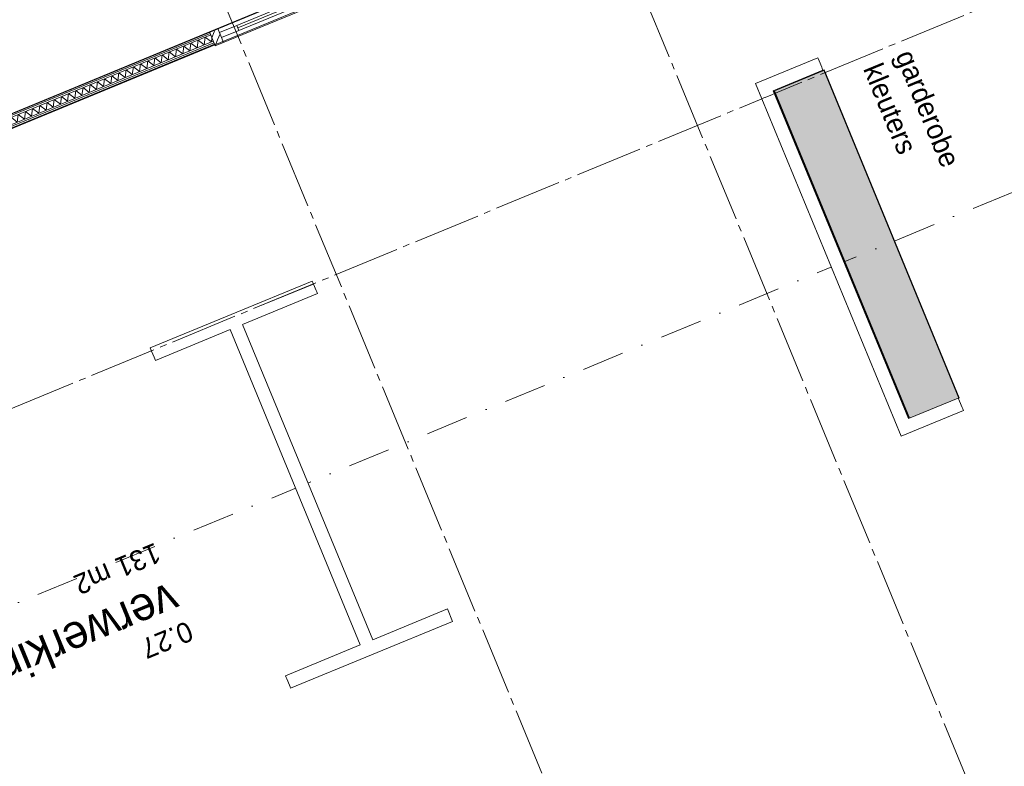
# Model space of a CAD drawing. Header units: millimetres. Extents: x -76965 to 1081933, y -21129 to 30747.
# Tile 101 of 114: x -21944 to -14638, y 10301 to 15839. Entities that reach past the tile are written whole.
import ezdxf
from ezdxf.enums import TextEntityAlignment as Align

# ---------------------------------------------------------------- set-up
doc = ezdxf.new("R2010")
doc.units = ezdxf.units.MM
doc.header["$MEASUREMENT"] = 0
for name, pattern in [('B0204', [650, 500, -50, 50, -50]), ('B0302', [625.500011, 313.000011, -156.25, 0, -156.25]), ('Wipeout_Contour', [1000, 0, -1000])]:
    doc.linetypes.add(name, pattern=pattern)
for name, color, linetype in [('007 Stramien', 7, 'Continuous'), ('022 Binnenwanden', 7, 'Continuous'), ('022 Binnenwanden 2D arcering', 7, 'Continuous'), ('022 Binnenwanden Afdek-arcering', 7, 'Continuous'), ('022 Binnenwanden Deuren', 7, 'Continuous'), ('022 Binnenwanden Doorsnede-arcering', 7, 'Continuous'), ('022 Binnenwanden Laagscheidingslijnen', 7, 'Continuous'), ('079 Vaste inrichting', 7, 'Continuous'), ('079 Vaste inrichting Afdek-arcering', 7, 'Continuous'), ('102 Teksten ruimten _ Zones', 7, 'Continuous'), ('102 Teksten ruimten _ Zones Zone omranding', 7, 'Continuous'), ('102 Teksten ruimten _ Zones Zone tekst', 7, 'Continuous'), ('121 Drsn-en gevelaanduidingen', 7, 'Continuous'), ('160 Presentatie_Aankleding 2D', 7, 'Continuous')]:
    doc.layers.add(name, color=color, linetype=linetype)
doc.styles.add('GENERATED_STYLE_1', font='txt')
doc.styles.add('GENERATED_STYLE_2', font='txt')
doc.dimstyles.new('GENERATED_STYLE__1', dxfattribs={"dimtxt": 300, "dimasz": 71.25, "dimexe": 0.18, "dimexo": 0, "dimgap": 0.09, "dimtad": 1, "dimdec": 0, "dimzin": 0, "dimdsep": 46, "dimtxsty": 'GENERATED_STYLE_1', "dimblk": 'ARROWHEAD_6', "dimblk1": 'ARROWHEAD_6', "dimblk2": 'ARROWHEAD_6', "dimcen": 0.09, "dimclrd": 1, "dimclre": 1, "dimclrt": 2, "dimadec": 1, "dimazin": 0, "dimtfac": 1, "dimtdec": 4, "dimtmove": 0, "dimatfit": 3, "dimfxl": 1, "dimtolj": 1, "dimtzin": 0, "dimarcsym": 0})
pattern_1 = [(45, (0, 0), (-31.8198, 31.8198), [])]

# ---------------------------------------------------------------- blocks, each defined once
blk = doc.blocks.new('verwerkingszone_0.27_6_1', base_point=(-21959.1, 11116.7))
at = {"layer": '102 Teksten ruimten _ Zones Zone tekst', "color": 2, "lineweight": 0, "style": 'GENERATED_STYLE_1'}
for tag, height, p in [('ROOM_AREA', 150, (-20881.9, 11824.4)), ('ROOM_NAME', 250, (-20732, 11438.4)), ('ROOM_NUMBER', 150, (-20642.1, 11243.4))]:
    blk.add_attdef(tag, text='', height=height, rotation=202.42397, dxfattribs=at).set_placement(p, align=Align.TOP_LEFT)
blk = doc.blocks.new('Slab_3_1', base_point=(-15975.8, 15464.3))
at = {"layer": '079 Vaste inrichting Afdek-arcering', "linetype": 'Continuous', "lineweight": 0, "true_color": 0xffffff}
blk.add_hatch(color=7, dxfattribs=at).paths.add_polyline_path([(-15975.8, 15464.3), (-16345.6, 15311.7), (-15342, 12879.7), (-14972.2, 13032.3)])
at = {"layer": '079 Vaste inrichting', "linetype": 'Continuous', "flags": 128}
blk.add_lwpolyline([(-15975.8, 15464.3), (-16345.6, 15311.7), (-15342, 12879.7), (-14972.2, 13032.3)], close=True, dxfattribs=at)
blk = doc.blocks.new('*D80')
at = {"layer": '160 Presentatie_Aankleding 2D', "color": 1, "linetype": 'Continuous', "lineweight": 0}
for p, q in [((-74820.5, 712.4), (-74690.5, 766)), ((-74706.5, 718.8), (-74804.5, 759.6)), ((-74776.9, 791.2), (-74755.5, 739.2)), ((-74755.5, 739.2), (-74007.8, -1072.6)), ((-74072.8, -1099.4), (-73942.8, -1045.8)), ((-73958.9, -1093), (-74056.8, -1052.2)), ((-74007.8, -1072.6), (-71387.2, -7423.1))]:
    blk.add_line(p, q, dxfattribs=at)
at = {"layer": '160 Presentatie_Aankleding 2D', "color": 2, "lineweight": 0, "insert": (-74521.9, 330.3), "char_height": 300, "attachment_point": 7, "rotation": 292.42397, "style": 'GENERATED_STYLE_1'}
blk.add_mtext('\\A1;{\\fArial|b0|i0|c0|p38;1.960}', dxfattribs=at)
blk = doc.blocks.new('ARROWHEAD_6')
at = {"color": 0, "linetype": 'Continuous', "lineweight": 0}
for p, q in [((0, 0), (-1, 0)), ((-0.5, -0.5), (0.5, 0.5))]:
    blk.add_line(p, q, dxfattribs=at)
blk = doc.blocks.new('*D81')
at = {"layer": '160 Presentatie_Aankleding 2D', "color": 1, "linetype": 'Continuous', "lineweight": 0}
for p, q in [((-73958.9, -1093), (-74056.8, -1052.2)), ((-74007.8, -1072.6), (-71387.2, -7423.1)), ((-71452.2, -7450), (-71322.2, -7396.3)), ((-71338.3, -7443.5), (-71436.2, -7402.8))]:
    blk.add_line(p, q, dxfattribs=at)
at = {"layer": '160 Presentatie_Aankleding 2D', "color": 2, "lineweight": 0, "insert": (-72837.7, -3750.9), "char_height": 300, "attachment_point": 7, "rotation": 292.42397, "style": 'GENERATED_STYLE_1'}
blk.add_mtext('\\A1;{\\fArial|b0|i0|c0|p38;6.870}', dxfattribs=at)
blk = doc.blocks.new('*D82')
at = {"layer": '160 Presentatie_Aankleding 2D', "color": 1, "linetype": 'Continuous', "lineweight": 0}
for p, q in [((-71452.2, -7450), (-71322.2, -7396.3)), ((-71338.3, -7443.5), (-71436.2, -7402.8)), ((-71387.2, -7423.1), (-69293, -12498)), ((-69244.1, -12518.4), (-69342, -12477.7))]:
    blk.add_line(p, q, dxfattribs=at)
at = {"layer": '160 Presentatie_Aankleding 2D', "color": 2, "lineweight": 0, "insert": (-70480.3, -9463.6), "char_height": 300, "attachment_point": 7, "rotation": 292.42397, "style": 'GENERATED_STYLE_1'}
blk.add_mtext('\\A1;{\\fArial|b0|i0|c0|p38;5.490}', dxfattribs=at)
blk = doc.blocks.new('*D83')
at = {"layer": '160 Presentatie_Aankleding 2D', "color": 1, "linetype": 'Continuous', "lineweight": 0}
for p, q in [((-69358, -12524.8), (-69228, -12471.2)), ((-69244.1, -12518.4), (-69342, -12477.7)), ((-69293, -12498), (-66596, -19033.6)), ((-66661, -19060.4), (-66531, -19006.8)), ((-66645, -19013.3), (-66547.1, -19054)), ((-66596, -19033.6), (-66574.6, -19085.6))]:
    blk.add_line(p, q, dxfattribs=at)
at = {"layer": '160 Presentatie_Aankleding 2D', "color": 2, "lineweight": 0, "insert": (-68084.7, -15268.8), "char_height": 300, "attachment_point": 7, "rotation": 292.42397, "style": 'GENERATED_STYLE_1'}
blk.add_mtext('\\A1;{\\fArial|b0|i0|c0|p38;7.070}', dxfattribs=at)
blk = doc.blocks.new('*D97')
at = {"layer": '160 Presentatie_Aankleding 2D', "color": 1, "linetype": 'Continuous', "lineweight": 0}
for p, q in [((-11379, 29418.1), (-11325.4, 29288.1)), ((-11372.6, 29304.1), (-11331.9, 29402)), ((-11300.2, 29374.5), (-11352.2, 29353.1)), ((-11352.2, 29353.1), (-40388.1, 17371.1)), ((-40408.5, 17322.1), (-40367.8, 17420.1)), ((-40388.1, 17371.1), (-74279.8, 3385.4))]:
    blk.add_line(p, q, dxfattribs=at)
at = {"layer": '160 Presentatie_Aankleding 2D', "color": 2, "lineweight": 0, "insert": (-25281.9, 23539.9), "char_height": 300, "attachment_point": 7, "rotation": 202.42397, "style": 'GENERATED_STYLE_1'}
blk.add_mtext('\\A1;{\\fArial|b0|i0|c0|p38;31.411}', dxfattribs=at)
blk = doc.blocks.new('*D98')
at = {"layer": '160 Presentatie_Aankleding 2D', "color": 1, "linetype": 'Continuous', "lineweight": 0}
for p, q in [((-11352.2, 29353.1), (-40388.1, 17371.1)), ((-40414.9, 17436.1), (-40361.3, 17306.1)), ((-40408.5, 17322.1), (-40367.8, 17420.1)), ((-40388.1, 17371.1), (-74279.8, 3385.4)), ((-74306.7, 3450.4), (-74253, 3320.4)), ((-74259.5, 3434.3), (-74300.2, 3336.4)), ((-74279.8, 3385.4), (-74331.8, 3363.9))]:
    blk.add_line(p, q, dxfattribs=at)
at = {"layer": '160 Presentatie_Aankleding 2D', "color": 2, "lineweight": 0, "insert": (-56731.7, 10561.8), "char_height": 300, "attachment_point": 7, "rotation": 202.42397, "style": 'GENERATED_STYLE_1'}
blk.add_mtext('\\A1;{\\fArial|b0|i0|c0|p38;36.664}', dxfattribs=at)
blk = doc.blocks.new('Cutting Plane_1_1', base_point=(-72305.7, -9263.1))
at = {"layer": '121 Drsn-en gevelaanduidingen', "color": 9, "linetype": 'B0302', "lineweight": 0}
blk.add_line((-72120.8, -9186.8), (-4016.7, 18917.1), dxfattribs=at)
blk = doc.blocks.new('*X1075')
at = {"layer": '022 Binnenwanden Doorsnede-arcering', "color": 250, "linetype": 'Continuous', "lineweight": 0, "true_color": 0x3f3f3f}
for p, q in [((-20574.6, 15652.5), (-20567, 15709.7)), ((-20521.2, 15674.5), (-20567, 15709.7)), ((-20734.7, 15586.4), (-20727.1, 15643.6)), ((-20681.3, 15608.4), (-20727.1, 15643.6)), ((-20681.3, 15608.4), (-20673.7, 15665.7)), ((-20627.9, 15630.4), (-20673.7, 15665.7)), ((-20627.9, 15630.4), (-20620.3, 15687.7)), ((-20574.6, 15652.5), (-20620.3, 15687.7)), ((-20521.2, 15674.5), (-20517.4, 15703.3)), ((-20894.8, 15520.3), (-20887.2, 15577.6)), ((-20841.4, 15542.4), (-20887.2, 15577.6)), ((-20841.4, 15542.4), (-20833.8, 15599.6)), ((-20788.1, 15564.4), (-20833.8, 15599.6)), ((-20788.1, 15564.4), (-20780.4, 15621.6)), ((-20734.7, 15586.4), (-20780.4, 15621.6)), ((-21108.3, 15432.2), (-21100.7, 15489.5)), ((-21054.9, 15454.3), (-21100.7, 15489.5)), ((-21054.9, 15454.3), (-21047.3, 15511.5)), ((-21001.5, 15476.3), (-21047.3, 15511.5)), ((-21001.5, 15476.3), (-20993.9, 15533.5)), ((-20948.2, 15498.3), (-20993.9, 15533.5)), ((-20948.2, 15498.3), (-20940.6, 15555.5)), ((-20894.8, 15520.3), (-20940.6, 15555.5)), ((-21268.4, 15366.2), (-21260.8, 15423.4)), ((-21215, 15388.2), (-21260.8, 15423.4)), ((-21215, 15388.2), (-21207.4, 15445.4)), ((-21161.6, 15410.2), (-21207.4, 15445.4)), ((-21161.6, 15410.2), (-21154, 15467.4)), ((-21108.3, 15432.2), (-21154, 15467.4)), ((-21428.5, 15300.1), (-21420.9, 15357.3)), ((-21375.1, 15322.1), (-21420.9, 15357.3)), ((-21375.1, 15322.1), (-21367.5, 15379.4)), ((-21321.8, 15344.1), (-21367.5, 15379.4)), ((-21321.8, 15344.1), (-21314.1, 15401.4)), ((-21268.4, 15366.2), (-21314.1, 15401.4)), ((-21588.6, 15234), (-21581, 15291.3)), ((-21535.2, 15256), (-21581, 15291.3)), ((-21535.2, 15256), (-21527.6, 15313.3)), ((-21481.9, 15278.1), (-21527.6, 15313.3)), ((-21481.9, 15278.1), (-21474.2, 15335.3)), ((-21428.5, 15300.1), (-21474.2, 15335.3)), ((-21802.1, 15145.9), (-21794.5, 15203.2)), ((-21748.7, 15168), (-21794.5, 15203.2)), ((-21748.7, 15168), (-21741.1, 15225.2)), ((-21695.3, 15190), (-21741.1, 15225.2)), ((-21695.3, 15190), (-21687.7, 15247.2)), ((-21642, 15212), (-21687.7, 15247.2)), ((-21642, 15212), (-21634.4, 15269.2)), ((-21588.6, 15234), (-21634.4, 15269.2)), ((-21962.2, 15079.9), (-21954.6, 15137.1)), ((-21908.8, 15101.9), (-21954.6, 15137.1)), ((-21908.8, 15101.9), (-21901.2, 15159.1)), ((-21855.4, 15123.9), (-21901.2, 15159.1)), ((-21855.4, 15123.9), (-21847.8, 15181.1)), ((-21802.1, 15145.9), (-21847.8, 15181.1)), ((-22122.3, 15013.8), (-22114.7, 15071)), ((-22068.9, 15035.8), (-22114.7, 15071)), ((-22068.9, 15035.8), (-22061.3, 15093)), ((-22015.6, 15057.8), (-22061.3, 15093)), ((-22015.6, 15057.8), (-22007.9, 15115.1)), ((-21962.2, 15079.9), (-22007.9, 15115.1)), ((-22335.8, 14925.7), (-22328.2, 14982.9)), ((-22282.4, 14947.7), (-22328.2, 14982.9)), ((-22282.4, 14947.7), (-22274.8, 15005)), ((-22229, 14969.7), (-22274.8, 15005)), ((-22229, 14969.7), (-22221.4, 15027)), ((-22175.7, 14991.8), (-22221.4, 15027)), ((-22175.7, 14991.8), (-22168.1, 15049)), ((-22122.3, 15013.8), (-22168.1, 15049)), ((-22495.9, 14859.6), (-22488.3, 14916.9)), ((-22442.5, 14881.7), (-22488.3, 14916.9)), ((-22442.5, 14881.7), (-22434.9, 14938.9)), ((-22389.1, 14903.7), (-22434.9, 14938.9)), ((-22389.1, 14903.7), (-22381.5, 14960.9)), ((-22335.8, 14925.7), (-22381.5, 14960.9)), ((-22656, 14793.6), (-22648.4, 14850.8)), ((-22602.6, 14815.6), (-22648.4, 14850.8)), ((-22602.6, 14815.6), (-22595, 14872.8)), ((-22549.3, 14837.6), (-22595, 14872.8)), ((-22549.3, 14837.6), (-22541.6, 14894.8)), ((-22495.9, 14859.6), (-22541.6, 14894.8)), ((-22709.4, 14771.5), (-22743.2, 14797.6)), ((-22709.4, 14771.5), (-22701.7, 14828.8)), ((-22656, 14793.6), (-22701.7, 14828.8))]:
    blk.add_line(p, q, dxfattribs=at)
blk = doc.blocks.new('Dsa bu h 17_2')
at = {"layer": '022 Binnenwanden 2D arcering', "linetype": 'Continuous', "lineweight": 0, "true_color": 0x000000}
h = blk.add_hatch(dxfattribs=at)
h.set_pattern_fill('310_Naaldhout__01__0001', color=18, style=0, pattern_type=2)
h.set_pattern_definition(pattern_1)
h.paths.add_polyline_path([(-1800, 0), (-1800, -114), (-1766.5, -114), (-1766.5, 0)])
h = blk.add_hatch(dxfattribs=at)
h.set_pattern_fill('310_Naaldhout__01__0001', color=18, style=0, pattern_type=2)
h.set_pattern_definition(pattern_1)
h.paths.add_polyline_path([(-1766.5, 0), (-1766.5, -114), (-1750, -114), (-1750, 0)])
h = blk.add_hatch(dxfattribs=at)
h.set_pattern_fill('310_Naaldhout__01__0001', color=18, style=0, pattern_type=2)
h.set_pattern_definition(pattern_1)
h.paths.add_polyline_path([(-1733, 0), (-1750, 0), (-1750, -114), (-1733, -114)])
h = blk.add_hatch(dxfattribs=at)
h.set_pattern_fill('310_Naaldhout__01__0001', color=18, style=0, pattern_type=2)
h.set_pattern_definition(pattern_1)
h.paths.add_polyline_path([(1733, 0), (1733, -114), (1750, -114), (1750, 0)])
h = blk.add_hatch(dxfattribs=at)
h.set_pattern_fill('310_Naaldhout__01__0001', color=18, style=0, pattern_type=2)
h.set_pattern_definition(pattern_1)
h.paths.add_polyline_path([(1750, 0), (1750, -114), (1766.5, -114), (1766.5, 0)])
h = blk.add_hatch(dxfattribs=at)
h.set_pattern_fill('310_Naaldhout__01__0001', color=18, style=0, pattern_type=2)
h.set_pattern_definition(pattern_1)
h.paths.add_polyline_path([(1800, 0), (1766.5, 0), (1766.5, -114), (1800, -114)])
at = {"layer": '022 Binnenwanden Deuren', "color": 1, "linetype": 'Continuous', "lineweight": 0}
for p, q in [((-1800, 0), (1800, 0)), ((-1800, 0), (-1800, -114)), ((-1733, 0), (-1733, -114)), ((-1733, 0), (-1733, -40)), ((-1593, 0), (-1733, 0)), ((-1593, -40), (-1593, 0)), ((-1593, 0), (-1593, -40)), ((-65, 0), (-1593, 0)), ((75, 0), (-65, 0)), ((-65, 0), (-65, -40)), ((-65, -40), (-65, 0)), ((75, -40), (75, 0)), ((1733, 0), (1733, -114)), ((1800, -114), (1800, 0)), ((-1800, -26.5), (-1800, -14)), ((-1800, -39), (-1800, -26.5)), ((-1800, -89), (-1800, -39)), ((-1733, -40), (-1593, -40)), ((-1593, -20), (-65, -20)), ((-1593, -40), (-65, -40)), ((-75, -40), (-75, -80)), ((65, -40), (-75, -40)), ((-65, -40), (75, -40)), ((65, -80), (65, -40)), ((65, -40), (65, -80)), ((1593, -40), (65, -40)), ((65, -60), (1593, -60)), ((1733, -40), (1593, -40)), ((1593, -40), (1593, -80)), ((1593, -80), (1593, -40)), ((1733, -80), (1733, -40)), ((1800, -26.5), (1800, -14)), ((1800, -39), (1800, -26.5)), ((1800, -89), (1800, -39)), ((-1800, -101.5), (-1800, -89)), ((-1800, -114), (-1800, -101.5)), ((-1800, -114), (1800, -114)), ((-75, -80), (65, -80)), ((65, -80), (1593, -80)), ((1593, -80), (1733, -80)), ((1800, -101.5), (1800, -89)), ((1800, -114), (1800, -101.5))]:
    blk.add_line(p, q, dxfattribs=at)
at = {"layer": '022 Binnenwanden Deuren', "color": 9, "linetype": 'Continuous', "lineweight": 0}
for p, q in [((829, -180), (829, -60)), ((629, -180), (679, -130)), ((829, -180), (629, -180)), ((629, -180), (679, -230))]:
    blk.add_line(p, q, dxfattribs=at)
blk = doc.blocks.new('Wall_28_1', base_point=(-14936.5, 18060.2))
at = {"layer": '022 Binnenwanden', "color": 1, "linetype": 'Continuous', "lineweight": 0}
for p, q in [((-20536.4, 15749.4), (-20531.6, 15737.8)), ((-20531.6, 15737.8), (-20526.9, 15726.2)), ((-20526.9, 15726.2), (-20507.8, 15680)), ((-20507.8, 15680), (-20503, 15668.5)), ((-20503, 15668.5), (-20498.3, 15656.9))]:
    blk.add_line(p, q, dxfattribs=at)
at = {"layer": '022 Binnenwanden', "color": 1, "linetype": 'Continuous', "lineweight": 0, "flags": 128}
for points in [[(-20536.4, 15749.4), (-22734.6, 14842.3)], [(-25061, 13774.1), (-20498.3, 15656.9)]]:
    blk.add_lwpolyline(points, dxfattribs=at)
at = {"layer": '022 Binnenwanden Laagscheidingslijnen', "color": 9, "linetype": 'Continuous', "lineweight": 0}
for p, q in [((-20526.9, 15726.2), (-22748.2, 14809.6)), ((-20531.6, 15737.8), (-22741.4, 14825.9)), ((-25065.8, 13785.6), (-20503, 15668.5)), ((-22729.1, 14763.4), (-20507.8, 15680))]:
    blk.add_line(p, q, dxfattribs=at)
at = {"layer": '022 Binnenwanden', "color": 1, "lineweight": 0}
blk.add_blockref('*X1075', (0, 0), dxfattribs=at)
at = {"layer": '022 Binnenwanden Deuren', "color": 1, "linetype": 'Continuous', "lineweight": 0, "zscale": 1000, "rotation": 202.4239732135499}
blk.add_blockref('Dsa bu h 17_2', (-18829, 16330.6), dxfattribs=at)
blk = doc.blocks.new('Wall_69_1', base_point=(-16353.3, 15312))
at = {"color": 254, "linetype": 'Wipeout_Contour', "lineweight": 0, "ltscale": 85050.717698}
blk.add_wipeout([(-16483.9, 15366.3), (-15404, 12749.4), (-15397.2, 12765.7), (-16467.5, 15359.5)], dxfattribs=at).dxf.layer = '022 Binnenwanden Afdek-arcering'
at = {"color": 254, "linetype": 'Wipeout_Contour', "lineweight": 0, "ltscale": 85027.973908}
blk.add_wipeout([(-16467.5, 15359.5), (-15397.2, 12765.7), (-15390.4, 12782), (-16451.2, 15352.7)], dxfattribs=at).dxf.layer = '022 Binnenwanden Afdek-arcering'
at = {"color": 254, "linetype": 'Wipeout_Contour', "lineweight": 0, "ltscale": 84892.181118}
blk.add_wipeout([(-15349.7, 12880), (-16353.3, 15312), (-16369.6, 15318.8), (-15356.5, 12863.6)], dxfattribs=at).dxf.layer = '022 Binnenwanden Afdek-arcering'
at = {"color": 254, "linetype": 'Wipeout_Contour', "lineweight": 0, "ltscale": 84914.733568}
blk.add_wipeout([(-15356.5, 12863.6), (-16369.6, 15318.8), (-16385.9, 15325.6), (-15363.2, 12847.3)], dxfattribs=at).dxf.layer = '022 Binnenwanden Afdek-arcering'
at = {"color": 254, "linetype": 'Wipeout_Contour', "lineweight": 0, "ltscale": 84971.343888}
blk.add_wipeout([(-16451.2, 15352.7), (-15390.4, 12782), (-15363.2, 12847.3), (-16385.9, 15325.6)], dxfattribs=at).dxf.layer = '022 Binnenwanden Afdek-arcering'
at = {"layer": '022 Binnenwanden', "color": 1, "linetype": 'Continuous', "lineweight": 0, "flags": 128}
for points in [[(-16483.9, 15366.3), (-15404, 12749.4)], [(-15349.7, 12880), (-16353.3, 15312)]]:
    blk.add_lwpolyline(points, dxfattribs=at)
blk = doc.blocks.new('Wall_77_1', base_point=(-14941.8, 12940.1))
at = {"color": 254, "linetype": 'Wipeout_Contour', "lineweight": 0, "ltscale": 79770.001318}
blk.add_wipeout([(-14979.9, 13032.6), (-15349.7, 12880), (-15356.5, 12863.6), (-14975.1, 13021)], dxfattribs=at).dxf.layer = '022 Binnenwanden Afdek-arcering'
at = {"color": 254, "linetype": 'Wipeout_Contour', "lineweight": 0, "ltscale": 79737.082267}
blk.add_wipeout([(-14975.1, 13021), (-15356.5, 12863.6), (-15363.2, 12847.3), (-14970.4, 13009.4)], dxfattribs=at).dxf.layer = '022 Binnenwanden Afdek-arcering'
at = {"color": 254, "linetype": 'Wipeout_Contour', "lineweight": 0, "ltscale": 79540.232766}
blk.add_wipeout([(-15404, 12749.4), (-14941.8, 12940.1), (-14946.5, 12951.7), (-15397.2, 12765.7)], dxfattribs=at).dxf.layer = '022 Binnenwanden Afdek-arcering'
at = {"color": 254, "linetype": 'Wipeout_Contour', "lineweight": 0, "ltscale": 79572.961745}
blk.add_wipeout([(-15397.2, 12765.7), (-14946.5, 12951.7), (-14951.3, 12963.2), (-15390.4, 12782)], dxfattribs=at).dxf.layer = '022 Binnenwanden Afdek-arcering'
at = {"color": 254, "linetype": 'Wipeout_Contour', "lineweight": 0, "ltscale": 79655.033039}
blk.add_wipeout([(-14970.4, 13009.4), (-15363.2, 12847.3), (-15390.4, 12782), (-14951.3, 12963.2)], dxfattribs=at).dxf.layer = '022 Binnenwanden Afdek-arcering'
at = {"layer": '022 Binnenwanden', "color": 1, "linetype": 'Continuous', "lineweight": 0, "flags": 128}
for points in [[(-14979.9, 13032.6), (-15349.7, 12880)], [(-14979.9, 13032.6), (-14975.1, 13021)], [(-14975.1, 13021), (-14970.4, 13009.4)], [(-14970.4, 13009.4), (-14951.3, 12963.2)], [(-15404, 12749.4), (-14941.8, 12940.1)], [(-14951.3, 12963.2), (-14946.5, 12951.7)], [(-14946.5, 12951.7), (-14941.8, 12940.1)]]:
    blk.add_lwpolyline(points, dxfattribs=at)
blk = doc.blocks.new('Wall_78_1', base_point=(-15983.5, 15464.6))
at = {"color": 254, "linetype": 'Wipeout_Contour', "lineweight": 0, "ltscale": 89706.4643}
blk.add_wipeout([(-16021.7, 15557), (-16483.9, 15366.3), (-16467.5, 15359.5), (-16016.9, 15545.5)], dxfattribs=at).dxf.layer = '022 Binnenwanden Afdek-arcering'
at = {"color": 254, "linetype": 'Wipeout_Contour', "lineweight": 0, "ltscale": 89650.394538}
blk.add_wipeout([(-16016.9, 15545.5), (-16467.5, 15359.5), (-16451.2, 15352.7), (-16012.1, 15533.9)], dxfattribs=at).dxf.layer = '022 Binnenwanden Afdek-arcering'
at = {"color": 254, "linetype": 'Wipeout_Contour', "lineweight": 0, "ltscale": 89314.094037}
blk.add_wipeout([(-16353.3, 15312), (-15983.5, 15464.6), (-15988.3, 15476.1), (-16369.6, 15318.8)], dxfattribs=at).dxf.layer = '022 Binnenwanden Afdek-arcering'
at = {"color": 254, "linetype": 'Wipeout_Contour', "lineweight": 0, "ltscale": 89370.130007}
blk.add_wipeout([(-16369.6, 15318.8), (-15988.3, 15476.1), (-15993.1, 15487.7), (-16385.9, 15325.6)], dxfattribs=at).dxf.layer = '022 Binnenwanden Afdek-arcering'
at = {"color": 254, "linetype": 'Wipeout_Contour', "lineweight": 0, "ltscale": 89510.266277}
blk.add_wipeout([(-16012.1, 15533.9), (-16451.2, 15352.7), (-16385.9, 15325.6), (-15993.1, 15487.7)], dxfattribs=at).dxf.layer = '022 Binnenwanden Afdek-arcering'
at = {"layer": '022 Binnenwanden', "color": 1, "linetype": 'Continuous', "lineweight": 0, "flags": 128}
for points in [[(-16021.7, 15557), (-16483.9, 15366.3)], [(-16021.7, 15557), (-16016.9, 15545.5)], [(-16016.9, 15545.5), (-16012.1, 15533.9)], [(-16012.1, 15533.9), (-15993.1, 15487.7)], [(-16353.3, 15312), (-15983.5, 15464.6)], [(-15993.1, 15487.7), (-15988.3, 15476.1)], [(-15988.3, 15476.1), (-15983.5, 15464.6)]]:
    blk.add_lwpolyline(points, dxfattribs=at)
blk = doc.blocks.new('Wall_83_1', base_point=(-20374.4, 13652.7))
at = {"color": 254, "linetype": 'Wipeout_Contour', "lineweight": 0, "ltscale": 93759.171213}
blk.add_wipeout([(-20382.4, 13541.2), (-19417, 11201.6), (-19405.4, 11206.3), (-20370.9, 13545.9)], dxfattribs=at).dxf.layer = '022 Binnenwanden Afdek-arcering'
at = {"color": 254, "linetype": 'Wipeout_Contour', "lineweight": 0, "ltscale": 93729.964875}
blk.add_wipeout([(-20370.9, 13545.9), (-19405.4, 11206.3), (-19393.9, 11211.1), (-20359.3, 13550.7)], dxfattribs=at).dxf.layer = '022 Binnenwanden Afdek-arcering'
at = {"color": 254, "linetype": 'Wipeout_Contour', "lineweight": 0, "ltscale": 93555.096148}
blk.add_wipeout([(-19324.5, 11239.7), (-20290, 13579.3), (-20301.5, 13574.5), (-19336.1, 11234.9)], dxfattribs=at).dxf.layer = '022 Binnenwanden Afdek-arcering'
at = {"color": 254, "linetype": 'Wipeout_Contour', "lineweight": 0, "ltscale": 93584.196889}
blk.add_wipeout([(-19336.1, 11234.9), (-20301.5, 13574.5), (-20313.1, 13569.8), (-19347.6, 11230.2)], dxfattribs=at).dxf.layer = '022 Binnenwanden Afdek-arcering'
at = {"color": 254, "linetype": 'Wipeout_Contour', "lineweight": 0, "ltscale": 93657.061426}
blk.add_wipeout([(-20359.3, 13550.7), (-19393.9, 11211.1), (-19347.6, 11230.2), (-20313.1, 13569.8)], dxfattribs=at).dxf.layer = '022 Binnenwanden Afdek-arcering'
at = {"layer": '022 Binnenwanden', "color": 1, "linetype": 'Continuous', "lineweight": 0, "flags": 128}
for points in [[(-20382.4, 13541.2), (-19417, 11201.6)], [(-19324.5, 11239.7), (-20290, 13579.3)]]:
    blk.add_lwpolyline(points, dxfattribs=at)
blk = doc.blocks.new('Wall_85_1', base_point=(-20975.2, 13404.7))
at = {"color": 254, "linetype": 'Wipeout_Contour', "lineweight": 0, "ltscale": 97815.034233}
blk.add_wipeout([(-20937.1, 13312.3), (-19735.4, 13808.2), (-19740.1, 13819.7), (-20941.8, 13323.8)], dxfattribs=at).dxf.layer = '022 Binnenwanden Afdek-arcering'
at = {"color": 254, "linetype": 'Wipeout_Contour', "lineweight": 0, "ltscale": 97856.551224}
blk.add_wipeout([(-20941.8, 13323.8), (-19740.1, 13819.7), (-19744.9, 13831.3), (-20946.6, 13335.4)], dxfattribs=at).dxf.layer = '022 Binnenwanden Afdek-arcering'
at = {"color": 254, "linetype": 'Wipeout_Contour', "lineweight": 0, "ltscale": 98105.819144}
blk.add_wipeout([(-19773.5, 13900.6), (-20975.2, 13404.7), (-20970.4, 13393.2), (-19768.7, 13889.1)], dxfattribs=at).dxf.layer = '022 Binnenwanden Afdek-arcering'
at = {"color": 254, "linetype": 'Wipeout_Contour', "lineweight": 0, "ltscale": 98064.254782}
blk.add_wipeout([(-19768.7, 13889.1), (-20970.4, 13393.2), (-20965.7, 13381.6), (-19764, 13877.5)], dxfattribs=at).dxf.layer = '022 Binnenwanden Afdek-arcering'
at = {"color": 254, "linetype": 'Wipeout_Contour', "lineweight": 0, "ltscale": 97960.395542}
blk.add_wipeout([(-20946.6, 13335.4), (-19744.9, 13831.3), (-19764, 13877.5), (-20965.7, 13381.6)], dxfattribs=at).dxf.layer = '022 Binnenwanden Afdek-arcering'
at = {"layer": '022 Binnenwanden', "color": 1, "linetype": 'Continuous', "lineweight": 0, "flags": 128}
for points in [[(-19773.5, 13900.6), (-20975.2, 13404.7)], [(-19768.7, 13889.1), (-19773.5, 13900.6)], [(-19764, 13877.5), (-19768.7, 13889.1)], [(-19744.9, 13831.3), (-19764, 13877.5)], [(-19740.1, 13819.7), (-19744.9, 13831.3)], [(-19735.4, 13808.2), (-19740.1, 13819.7)], [(-20290, 13579.3), (-19735.4, 13808.2)], [(-20937.1, 13312.3), (-20382.4, 13541.2)], [(-20970.4, 13393.2), (-20975.2, 13404.7)], [(-20965.7, 13381.6), (-20970.4, 13393.2)], [(-20946.6, 13335.4), (-20965.7, 13381.6)], [(-20941.8, 13323.8), (-20946.6, 13335.4)], [(-20937.1, 13312.3), (-20941.8, 13323.8)]]:
    blk.add_lwpolyline(points, dxfattribs=at)
blk = doc.blocks.new('Wall_87_1', base_point=(-19933.5, 10880.2))
at = {"color": 254, "linetype": 'Wipeout_Contour', "lineweight": 0, "ltscale": 89547.531794}
blk.add_wipeout([(-18769.9, 11468.6), (-19971.6, 10972.7), (-19966.8, 10961.1), (-18765.1, 11457)], dxfattribs=at).dxf.layer = '022 Binnenwanden Afdek-arcering'
at = {"color": 254, "linetype": 'Wipeout_Contour', "lineweight": 0, "ltscale": 89507.869521}
blk.add_wipeout([(-18765.1, 11457), (-19966.8, 10961.1), (-19962.1, 10949.6), (-18760.4, 11445.5)], dxfattribs=at).dxf.layer = '022 Binnenwanden Afdek-arcering'
at = {"color": 254, "linetype": 'Wipeout_Contour', "lineweight": 0, "ltscale": 89270.113655}
blk.add_wipeout([(-19933.5, 10880.2), (-18731.8, 11376.1), (-18736.5, 11387.7), (-19938.2, 10891.8)], dxfattribs=at).dxf.layer = '022 Binnenwanden Afdek-arcering'
at = {"color": 254, "linetype": 'Wipeout_Contour', "lineweight": 0, "ltscale": 89309.713639}
blk.add_wipeout([(-19938.2, 10891.8), (-18736.5, 11387.7), (-18741.3, 11399.2), (-19943, 10903.4)], dxfattribs=at).dxf.layer = '022 Binnenwanden Afdek-arcering'
at = {"color": 254, "linetype": 'Wipeout_Contour', "lineweight": 0, "ltscale": 89408.781077}
blk.add_wipeout([(-18760.4, 11445.5), (-19962.1, 10949.6), (-19943, 10903.4), (-18741.3, 11399.2)], dxfattribs=at).dxf.layer = '022 Binnenwanden Afdek-arcering'
at = {"layer": '022 Binnenwanden', "color": 1, "linetype": 'Continuous', "lineweight": 0, "flags": 128}
for points in [[(-18769.9, 11468.6), (-19324.5, 11239.7)], [(-18769.9, 11468.6), (-18765.1, 11457)], [(-18765.1, 11457), (-18760.4, 11445.5)], [(-18760.4, 11445.5), (-18741.3, 11399.2)], [(-18741.3, 11399.2), (-18736.5, 11387.7)], [(-19933.5, 10880.2), (-18731.8, 11376.1)], [(-18736.5, 11387.7), (-18731.8, 11376.1)], [(-19417, 11201.6), (-19971.6, 10972.7)], [(-19971.6, 10972.7), (-19966.8, 10961.1)], [(-19966.8, 10961.1), (-19962.1, 10949.6)], [(-19962.1, 10949.6), (-19943, 10903.4)], [(-19943, 10903.4), (-19938.2, 10891.8)], [(-19938.2, 10891.8), (-19933.5, 10880.2)]]:
    blk.add_lwpolyline(points, dxfattribs=at)
blk = doc.blocks.new('Standard grid marker_2')
at = {"layer": '007 Stramien', "color": 6, "linetype": 'B0204', "lineweight": 0}
blk.add_line((9000, 0), (17821, 0), dxfattribs=at)
at = {"layer": '007 Stramien', "color": 6, "lineweight": 0, "style": 'GENERATED_STYLE_1'}
for tag, p in [('AC_MarkerText_1_0', (-250, 8.6)), ('AC_MarkerText_1_1', (27071, 8.6))]:
    blk.add_attdef(tag, text='', height=175, rotation=270, dxfattribs=at).set_placement(p, align=Align.MIDDLE_CENTER)
blk = doc.blocks.new('Standard grid marker_3')
at = {"layer": '007 Stramien', "color": 6, "linetype": 'B0204', "lineweight": 0}
blk.add_line((9000, 0), (64151.8, 0), dxfattribs=at)
at = {"layer": '007 Stramien', "color": 6, "lineweight": 0, "style": 'GENERATED_STYLE_1'}
for tag, p in [('AC_MarkerText_1_0', (-250, 10)), ('AC_MarkerText_1_1', (73401.8, 10))]:
    blk.add_attdef(tag, text='', height=175, dxfattribs=at).set_placement(p, align=Align.MIDDLE_CENTER)

msp = doc.modelspace()

# ---------------------------------------------------------------- linework, layer by layer
at = {"layer": '102 Teksten ruimten _ Zones Zone omranding', "color": 33, "linetype": 'Continuous', "lineweight": 0, "true_color": 0xde9d5d, "flags": 128}
msp.add_lwpolyline([(-17446.4, 24160.9), (-25251, 20940.2), (-22733.4, 14839.3), (-14928.8, 18059.9)], close=True, dxfattribs=at)
at = {"layer": '102 Teksten ruimten _ Zones Zone omranding', "color": 33, "linetype": 'Continuous', "lineweight": 0, "true_color": 0xb3a584, "flags": 128}
msp.add_lwpolyline([(-11661.3, 10141.7), (-13124.2, 13686.7), (-14204.1, 16303.6), (-14890.7, 17967.5), (-30592.2, 11488.1), (-29899.5, 9809.5), (-29170.3, 10110.4), (-28944.9, 9564.4), (-30036.1, 9114.1), (-30067.9, 9101), (-28200.5, 4575.8), (-16069.1, 9582), (-15625, 8506)], close=True, dxfattribs=at)

# ---------------------------------------------------------------- block references
at = {"layer": '022 Binnenwanden', "color": 1, "lineweight": 0}
msp.add_blockref('Wall_28_1', (-14936.5, 18060.2), dxfattribs=at)
at = {"layer": '079 Vaste inrichting', "linetype": 'Continuous'}
msp.add_blockref('Slab_3_1', (-15975.8, 15464.3), dxfattribs=at)
at = {"layer": '102 Teksten ruimten _ Zones', "color": 2, "linetype": 'Continuous', "lineweight": 0}
msp.add_blockref('verwerkingszone_0.27_6_1', (-21959.1, 11116.7), dxfattribs=at).add_auto_attribs({'ROOM_NAME': 'verwerkingszone', 'ROOM_NUMBER': '0.27', 'ROOM_AREA': '131 m2'})
at = {"layer": '121 Drsn-en gevelaanduidingen', "color": 9, "lineweight": 0}
msp.add_blockref('Cutting Plane_1_1', (-72305.7, -9263.1), dxfattribs=at)

# ---------------------------------------------------------------- texts
at = {"layer": '102 Teksten ruimten _ Zones', "color": 9, "linetype": 'Continuous', "lineweight": 0, "insert": (-15689.6, 15474.6), "char_height": 150, "width": 1118.24, "attachment_point": 7, "rotation": 292.42397, "line_spacing_factor": 1.035869, "style": 'GENERATED_STYLE_2'}
msp.add_mtext('\\A1;{\\fComic Sans MS|b0|i0|c0|p70;garderobe kleuters}', dxfattribs=at)

# ---------------------------------------------------------------- dimensions: what is measured, and where the dimension line sits
at = {"layer": '160 Presentatie_Aankleding 2D', "color": 1, "linetype": 'Continuous', "lineweight": 0}
for base, p1, p2, angle, picture, middle, turn in [((-40388.1, 17371.1), (-11697.5, 30189.8), (-40733.4, 18207.8), 202.42397, '*D97', (-25790.1, 23168), 202.42397), ((-74279.8, 3385.4), (-40733.4, 18207.8), (-74625.1, 4222.1), 202.42397, '*D98', (-57253.9, 10184.1), 202.42397), ((-74007.8, -1072.6), (-8786.4, 27962), (-8038.7, 26150.2), 292.42397, '*D80', (-74187.5, -86.6), 292.42397), ((-71387.2, -7423.1), (-8038.7, 26150.2), (-5418.1, 19799.7), 292.42397, '*D81', (-72503.4, -4167.8), 292.42397), ((-69293, -12498), (-5418.1, 19799.7), (-3323.9, 14724.8), 292.42397, '*D82', (-70146, -9880.5), 292.42397), ((-66596, -19033.6), (-3323.9, 14724.8), (-626.9, 8189.2), 292.42397, '*D83', (-67750.4, -15685.7), 292.42397)]:
    dim = msp.add_linear_dim(base=base, p1=p1, p2=p2, angle=angle, dimstyle='GENERATED_STYLE__1', dxfattribs=at)
    dim.commit()
    dim.dimension.update_dxf_attribs({"geometry": picture, "text_midpoint": middle, "dimtype": 160, "text_rotation": turn})

# ---------------------------------------------------------------- next in the draw order: block references
at = {"layer": '022 Binnenwanden', "color": 1, "lineweight": 0}
for name, p in [('Wall_69_1', (-16353.3, 15312)), ('Wall_83_1', (-20374.4, 13652.7))]:
    msp.add_blockref(name, p, dxfattribs=at)

# ---------------------------------------------------------------- next in the draw order: block references
for name, p in [('Wall_78_1', (-15983.5, 15464.6)), ('Wall_85_1', (-20975.2, 13404.7)), ('Wall_77_1', (-14941.8, 12940.1)), ('Wall_87_1', (-19933.5, 10880.2))]:
    msp.add_blockref(name, p, dxfattribs=at)

# ---------------------------------------------------------------- next in the draw order: block references
at = {"layer": '007 Stramien', "color": 1, "linetype": 'Continuous', "lineweight": 0, "zscale": 1000}
for name, p, rotation in [('Standard grid marker_2', (-21492.3, 26147.8), 292.4239737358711), ('Standard grid marker_2', (-24173, 25041.6), 292.4239737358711), ('Standard grid marker_3', (-5418.1, 19799.7), 202.423973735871)]:
    msp.add_blockref(name, p, dxfattribs=dict(at, rotation=rotation))

doc.saveas('drawing.dxf')
